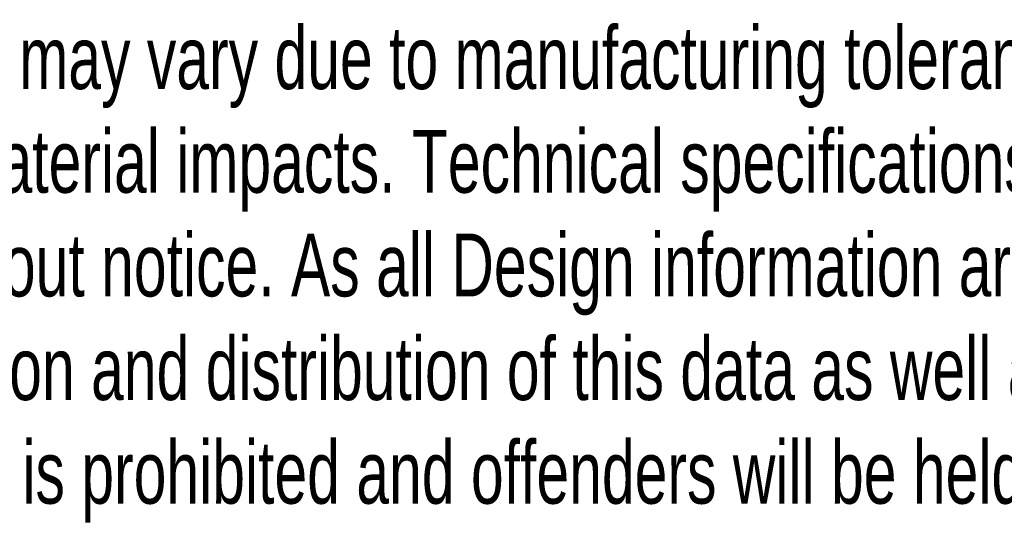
# Model space of a CAD drawing. Header units: millimetres. Extents: x 11 to 411, y 5 to 292.
# Tile 7 of 11: x 266 to 316, y 57 to 83. Entities that reach past the tile are written whole.
import ezdxf

# ---------------------------------------------------------------- set-up
doc = ezdxf.new("R2010")
doc.units = ezdxf.units.MM
doc.layers.add('1', color=7, linetype='Continuous')
doc.styles.add('SLDTEXTSTYLE0', font='TXT', dxfattribs={"width": 0.7})

# ---------------------------------------------------------------- blocks, each defined once
blk = doc.blocks.new('SW_NOTE_0_1')
at = {"layer": '1', "color": 0, "char_height": 3.175, "attachment_point": 1, "style": 'SLDTEXTSTYLE0'}
for s, insert in [('Measures on goods delivered may vary due to manufacturing tolerances and', (0, -6.374)), ('environmental temperature material impacts. Technical specifications of the enclosed', (0, -11.607)), ('data is subject to change without notice. As all Design information are subject to', (0, -16.841)), ('MOBOTIX IPR, the reproduction and distribution of this data as well as the', (0, -22.074)), ('communication of its contents is prohibited and offenders will be held liable.', (0, -27.307))]:
    blk.add_mtext(s, dxfattribs=dict(at, insert=insert))

msp = doc.modelspace()

# ---------------------------------------------------------------- block references
at = {"layer": '1'}
msp.add_blockref('SW_NOTE_0_1', (226.179, 88.943), dxfattribs=at)

doc.saveas('drawing.dxf')
